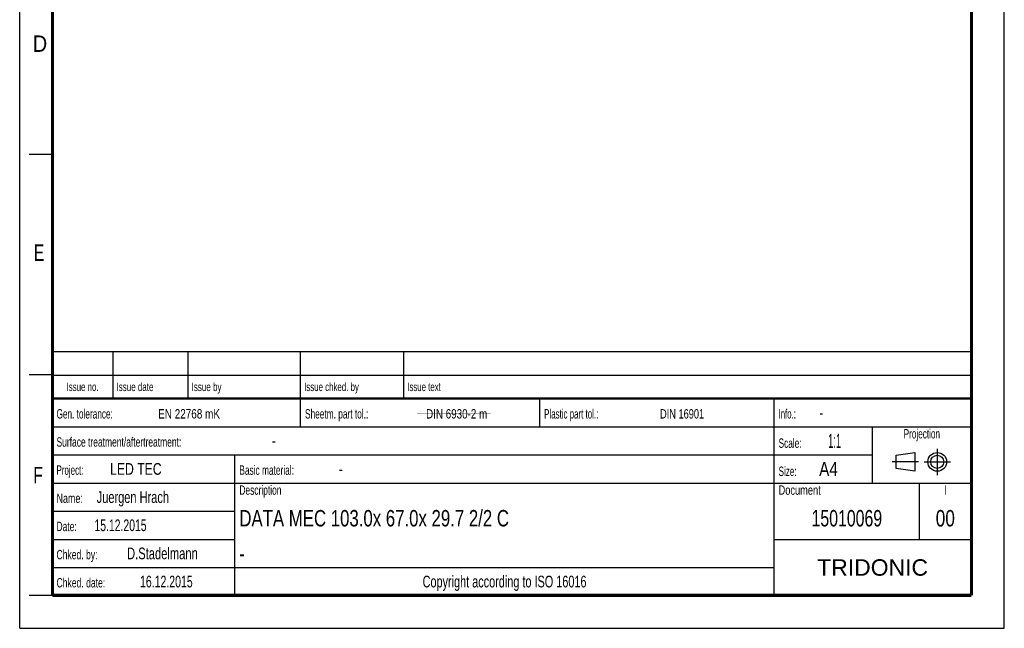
# Model space of a CAD drawing. Header units: millimetres. Extents: x 0 to 210, y 0 to 297.
# Tile 1 of 6: x 0 to 210, y 0 to 130. Entities that reach past the tile are written whole.
import ezdxf
from ezdxf.enums import TextEntityAlignment as Align

# ---------------------------------------------------------------- set-up
doc = ezdxf.new("R2010")
doc.units = ezdxf.units.MM
doc.header["$LTSCALE"] = 19.36
doc.linetypes.add('CENTER', pattern=[0.6, 0.375, -0.075, 0.075, -0.075])
doc.layers.get('0').update_dxf_attribs({"linetype": 'CONTINUOUS'})
doc.layers.add('DEFAULT_1', color=7, linetype='CENTER')
doc.layers.add('Z_NOTICE', color=7, linetype='CONTINUOUS')
doc.styles.add('TEXTSTYLE_2', font='txt', dxfattribs={"width": 0.75})
doc.styles.add('TEXTSTYLE_5', font='arial.ttf')

# ---------------------------------------------------------------- blocks, each defined once
blk = doc.blocks.new('PROJEKTIONSMETHODE_BL0', base_point=(192.31, 35.47))
at = {"color": 2, "linetype": 'CONTINUOUS'}
for p, q in [((186.91, 36.87), (190.91, 37.47)), ((186.91, 34.07), (186.91, 36.87)), ((190.91, 37.47), (190.91, 33.47)), ((190.91, 33.47), (186.91, 34.07))]:
    blk.add_line(p, q, dxfattribs=at)
for radius in [2, 1.4]:
    blk.add_circle((195.71, 35.47), radius, dxfattribs=at)
at = {"layer": 'DEFAULT_1', "color": 2, "linetype": 'CENTER'}
for p, q in [((195.71, 38.27), (195.71, 32.67)), ((191.71, 35.47), (186.11, 35.47)), ((192.91, 35.47), (198.5, 35.47))]:
    blk.add_line(p, q, dxfattribs=at)

msp = doc.modelspace()

# ---------------------------------------------------------------- linework, layer by layer
at = {"color": 2, "linetype": 'CONTINUOUS'}
for p, q in [((0, 0), (0, 297)), ((210, 0), (210, 297)), ((7, 101), (2, 101)), ((6.914, 48.96), (6.914, 58.96)), ((6.914, 58.96), (202.914, 58.96)), ((19.914, 48.96), (19.914, 58.96)), ((35.914, 48.96), (35.914, 58.96)), ((59.914, 48.96), (59.914, 58.96)), ((81.914, 48.96), (81.914, 58.96)), ((202.914, 48.96), (202.914, 58.96)), ((7, 54), (2, 54)), ((6.914, 53.96), (202.914, 53.96)), ((6.914, 6.96), (6.914, 48.96)), ((6.914, 48.96), (202.914, 48.96)), ((6.914, 48.96), (202.914, 48.96)), ((59.914, 42.96), (59.914, 48.96)), ((110.914, 42.96), (110.914, 48.96)), ((160.914, 6.96), (160.914, 48.96)), ((202.914, 6.96), (202.914, 48.96)), ((6.914, 42.96), (202.914, 42.96)), ((181.914, 30.96), (181.914, 42.96)), ((6.914, 36.96), (181.914, 36.96)), ((45.914, 6.96), (45.914, 36.96)), ((6.914, 30.96), (202.914, 30.96)), ((191.914, 18.96), (191.914, 30.96)), ((6.914, 24.96), (45.914, 24.96)), ((6.914, 18.96), (45.914, 18.96)), ((160.914, 18.96), (202.914, 18.96)), ((6.914, 12.96), (160.914, 12.96)), ((7, 7), (2, 7)), ((6.914, 6.96), (202.914, 6.96)), ((0, 0), (210, 0))]:
    msp.add_line(p, q, dxfattribs=at)
at = {"color": 7, "linetype": 'CONTINUOUS'}
for points, const_width in [([(7, 7), (7, 290)], 0.7), ([(203, 7), (203, 290)], 0.7), ([(7, 49), (203, 49)], 0.5), ([(7.399, 45.763), (160.804, 45.665)], 0.01), ([(7, 7), (203, 7)], 0.7)]:
    msp.add_lwpolyline(points, dxfattribs=dict(at, const_width=const_width))

# ---------------------------------------------------------------- block references
at = {"color": 2, "linetype": 'CONTINUOUS'}
msp.add_blockref('PROJEKTIONSMETHODE_BL0', (192.305, 35.47), dxfattribs=at)

# ---------------------------------------------------------------- texts
at = {"color": 5, "linetype": 'CONTINUOUS', "style": 'TEXTSTYLE_2'}
for s, width, p in [('D', 0.904762, (2.807, 122.857)), ('E', 0.714286, (3.002, 78.302)), ('F', 0.714286, (2.922, 30.897))]:
    msp.add_text(s, height=3.5, dxfattribs=dict(at, width=width)).set_placement(p)
at = {"layer": 'Z_NOTICE', "color": 5, "linetype": 'CONTINUOUS', "style": 'TEXTSTYLE_2'}
for s, height, width, p in [('Issue date ', 1.8, 0.707792, (20.664, 50.56)), ('Issue by ', 1.8, 0.71164, (36.664, 50.56)), ('Issue chked. by', 1.8, 0.698413, (60.664, 50.56)), ('Issue text ', 1.8, 0.694805, (82.664, 50.56)), ('Gen. tolerance:', 2, 0.657143, (7.851, 44.71)), ('EN 22768 mK', 2, 0.792208, (29.53, 44.71)), ('Sheetm. part tol.:', 2, 0.662698, (60.851, 44.71)), ('DIN 6930-2 m', 2, 0.78373, (86.672, 44.71)), ('Plastic part tol.:', 2, 0.632275, (111.851, 44.71)), ('DIN 16901', 2, 0.73545, (136.577, 44.71)), ('Info.: ', 2, 0.622449, (161.851, 44.71)), ('-', 2.5, 0.714286, (170.565, 44.71)), ('Surface treatment/aftertreatment: ', 2, 0.67577, (7.851, 38.71)), ('Scale:  ', 2, 0.660714, (161.851, 38.46)), ('1:1', 3, 0.5, (172.422, 38.46)), ('-', 2.5, 0.714286, (53.803, 38.71)), ('Project: ', 2, 0.634921, (7.851, 32.71)), ('LED TEC', 2.5, 0.778912, (19.28, 32.71)), ('Basic material: ', 2, 0.66369, (46.851, 32.71)), ('-', 2.5, 0.714286, (68.089, 32.71)), ('Size: ', 2, 0.646825, (161.851, 32.46)), (' A4', 3, 0.809524, (169.613, 32.46)), ('Juergen Hrach', 2.5, 0.703297, (16.422, 26.71)), ('Description', 2, 0.670996, (46.851, 28.46)), ('Document', 2, 0.738095, (161.851, 28.46)), ('Name: ', 2, 0.714286, (7.851, 26.71)), ('15.12.2015', 2.5, 0.664286, (15.946, 20.71)), ('Date: ', 2, 0.674603, (7.851, 20.71)), ('Chked. by: ', 2, 0.683983, (7.851, 14.71)), ('D.Stadelmann', 2.5, 0.712302, (22.899, 14.71)), ('Chked. date: ', 2, 0.684982, (7.851, 8.71)), ('16.12.2015', 2.5, 0.671429, (25.661, 8.71))]:
    msp.add_text(s, height=height, dxfattribs=dict(at, width=width)).set_placement(p)
for s, height, width, p in [('Issue no.', 1.8, 0.698413, (13.414, 50.56)), ('Projection', 2, 0.652381, (192.414, 40.46)), ('I', 2, 0.642857, (197.414, 28.46)), ('Copyright according to ISO 16016', 2.5, 0.694196, (103.414, 8.71))]:
    msp.add_text(s, height=height, dxfattribs=dict(at, width=width)).set_placement(p, align=Align.CENTER)
at = {"layer": 'Z_NOTICE', "color": 7, "linetype": 'CONTINUOUS', "style": 'TEXTSTYLE_2'}
for s, width, p in [('DATA MEC 103.0x 67.0x 29.7 2/2 C', 0.764881, (46.851, 21.71)), ('-', 0.714286, (46.851, 14.21))]:
    msp.add_text(s, height=3.5, dxfattribs=dict(at, width=width)).set_placement(p)
for s, width, p in [('15010069', 0.723214, (176.414, 21.71)), ('00', 0.785714, (197.414, 21.71))]:
    msp.add_text(s, height=3.5, dxfattribs=dict(at, width=width)).set_placement(p, align=Align.CENTER)
at = {"layer": 'Z_NOTICE', "color": 5, "linetype": 'CONTINUOUS', "style": 'TEXTSTYLE_5'}
msp.add_text('TRIDONIC', height=3.5, dxfattribs=at).set_placement((181.914, 11.21), align=Align.CENTER)

doc.saveas('drawing.dxf')
